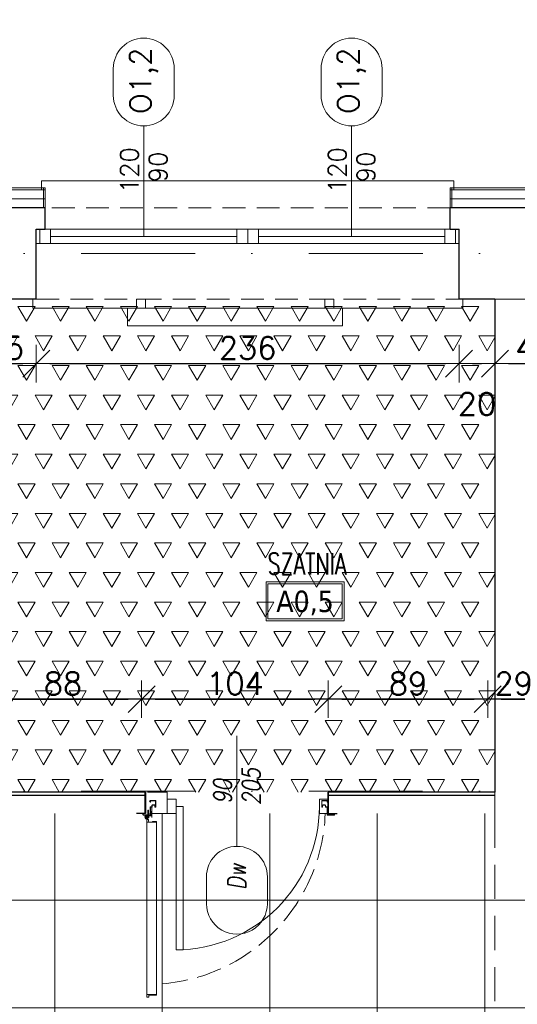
# Model space of a CAD drawing. Header units: millimetres. Extents: x 28291 to 177760, y -399809 to -170937.
# Tile 106 of 256: x 49240 to 49518, y -194758 to -194209. Entities that reach past the tile are written whole.
import ezdxf
from ezdxf.enums import TextEntityAlignment as Align

# ---------------------------------------------------------------- set-up
doc = ezdxf.new("R2010")
doc.units = ezdxf.units.MM
for name, pattern in [('CENTER', [0.6, 0.375, -0.075, 0.075, -0.075]), ('DASHDOT', [25.4, 12.7, -6.35, 0, -6.35]), ('HIDDEN', [9.525, 6.35, -3.175]), ('Hidden Line', [391.222223, 282.222223, -109])]:
    doc.linetypes.add(name, pattern=pattern)
doc.layers.get('0').update_dxf_attribs({"lineweight": 0})
for name, color, linetype, lineweight, true_color in [('!! 0_ Istn-okna - wymienione', 9, 'Continuous', 13, 0x808080), ('!! 0_Opis_okna - zrealizowane', 7, 'Continuous', 15, 0xb3b3b3), ('!! 1_tynk zewn nowy wykon.', 7, 'Continuous', 13, 0x949494), ('!! 2_remont ocieplenie wykon', 7, 'Continuous', 13, 0x949494)]:
    doc.layers.add(name, color=color, linetype=linetype, lineweight=lineweight, true_color=true_color)
for name, color, linetype, lineweight in [('!! 0_ Istn-sciany', 3, 'Continuous', 30), ('!! 0_ Istn-widok', 1, 'Continuous', 15), ('!! 0_Istn-cienka', 4, 'Continuous', 9), ('!! 0_Opis_pom', 9, 'Continuous', 13), ('!! 1_PROJ Sciany', 2, 'Continuous', 40), ('!! 2_Drzwi - nowe remont', 33, 'Continuous', 9), ('!! 2_drzwi opis', 151, 'Continuous', 9), ('!! 2_posadzki gres 2 - komu', 200, 'Continuous', 9), ('!! 2_posadzki winyle 1', 31, 'Continuous', 9), ('!! wymiary osi', 250, 'Continuous', 9), ('0-osie-liniA', 14, 'DASHDOT', 5)]:
    doc.layers.add(name, color=color, linetype=linetype, lineweight=lineweight)
doc.layers.add('!! 0_Istn-grzejniki', color=7, linetype='Continuous', lineweight=0, plot=False)
doc.layers.add('!! 2_WYBURZENIA DO REMONTU', color=7, linetype='Continuous', lineweight=0, true_color=0x4d4d4d, plot=False)
doc.styles.add('50', font='ROMANS.shx', dxfattribs={"width": 0.8, "height": 10})
doc.styles.add('ARCHETYP', font='romans.shx', dxfattribs={"height": 15})
doc.styles.add('ARIAL', font='tahoma.ttf')
doc.styles.add('TXT', font='simplex.shx')
doc.linetypes.add('ZIGZAG', pattern='A,0.00254,-5.08,[131,ltypeshp.shx,S=5.08,R=0,X=-5.08,Y=0],-10.16,[131,ltypeshp.shx,S=5.08,R=180,X=5.08,Y=0],-5.08', length=20.32254)
doc.dimstyles.new('DIM50', dxfattribs={"dimscale": 5, "dimtxt": 2.5, "dimasz": 1.5, "dimexe": 0, "dimexo": 0, "dimgap": 0.5, "dimtad": 1, "dimdec": 4, "dimrnd": 0.5, "dimdsep": 46, "dimtxsty": 'TXT', "dimblk1": 'TICK1', "dimblk2": 'TICK1', "dimsah": 1, "dimcen": 0, "dimse1": 1, "dimse2": 1, "dimclrd": 1, "dimclre": 7, "dimclrt": 9, "dimadec": 0, "dimazin": 0, "dimtfac": 1, "dimtdec": 4, "dimtmove": 2, "dimatfit": 3, "dimldrblk": 'TICK1', "dimfxl": 1, "dimtolj": 1, "dimarcsym": 0})

# ---------------------------------------------------------------- blocks, each defined once
blk = doc.blocks.new('BLOK OSI')
at = {"layer": '0-osie-liniA', "ltscale": 5}
for points in [[(48639.33021, -194402.0883), (55424.2848, -194402.0883)], [(48639.25763, -194702.0883), (55442.2848, -194702.0883)]]:
    blk.add_lwpolyline(points, dxfattribs=at)
blk = doc.blocks.new('zaw-dr-90-p')
at = {"color": 2, "linetype": 'CENTER', "ltscale": 0.2}
for p, q in [((12, 0), (-12, 0)), ((0, 12), (0, -12)), ((24.5, 24), (31, 24)), ((24.5, 19), (31, 19))]:
    blk.add_line(p, q, dxfattribs=at)
at = {"ltscale": 0.2}
for p, q in [((10, 12), (6.5, 12)), ((10, 0), (10, 6.5))]:
    blk.add_line(p, q, dxfattribs=at)
blk.add_lwpolyline([(0, 6.5), (23.5, 6.5, 0.414214), (28, 11), (28, 31), (24.5, 31), (24.5, 11, -0.414214), (23.5, 10), (0, 10, 4.561698), (7.6, 6.5), (4.9, 4.2)], format="xyb", dxfattribs=at)
blk.add_lwpolyline([(-0.2, -0.2), (-2.5, -0.2), (-2.5, 0.2), (-0.2, 0.2), (-0.2, 2.5), (0.2, 2.5), (0.2, 0.2), (2.8, 0.2), (2.8, -0.2), (0.2, -0.2), (0.2, -2.8), (-0.2, -2.8)], close=True)
blk.add_lwpolyline([(10, 10), (10, 39), (6.5, 39), (6.5, 10)], dxfattribs=at)
blk.add_circle((0, 0), 6.5, dxfattribs=at)
blk = doc.blocks.new('drzwi 90- sc 12')
for p, q in [((-13620.32, 20410.16), (-13620.32, 20313.77)), ((-13614.92, 20409.86), (-13620.32, 20409.86)), ((-13616.12, 20410.26), (-13620.22, 20410.26)), ((-13616.12, 20410.26), (-13620, 20410.26)), ((-13618.17, 20410.26), (-13616.22, 20410.26)), ((-13618.17, 20410.26), (-13616.22, 20410.26)), ((-13616.12, 20410.26), (-13616.12, 20411.46)), ((-13616.12, 20411.46), (-13615.02, 20411.46)), ((-13614.92, 20411.36), (-13614.92, 20313.77)), ((-13620.32, 20313.47), (-13620.32, 20317.97)), ((-13614.92, 20312.27), (-13614.92, 20317.97)), ((-13715.57, 20308.32), (-13715.57, 20308.56)), ((-13715.57, 20307.69), (-13715.57, 20308.56)), ((-13715.57, 20307.82), (-13715.57, 20308.56)), ((-13614.92, 20313.77), (-13620.32, 20313.77)), ((-13618.22, 20313.37), (-13620.22, 20313.37)), ((-13618.22, 20313.67), (-13618.22, 20313.37)), ((-13618.22, 20313.67), (-13616.42, 20313.67)), ((-13617.77, 20311.12), (-13617.77, 20305.72)), ((-13617.77, 20311.12), (-13617.77, 20305.72)), ((-13616.17, 20309.92), (-13617.37, 20309.92)), ((-13616.17, 20309.92), (-13616.17, 20311.02)), ((-13615.92, 20313.17), (-13615.92, 20312.17)), ((-13615.92, 20312.17), (-13615.02, 20312.17)), ((-13715.57, 20307.72), (-13715.37, 20307.72)), ((-13715.77, 20301.96), (-13716.27, 20301.96)), ((-13616.77, 20301.96), (-13616.27, 20301.96))]:
    blk.add_line(p, q)
for points in [[(-13665.27, 20284.96), (-13665.27, 20325.83)], [(-13615.57, 20309.64), (-13615.32, 20309.64), (-13615.32, 20309.82), (-13616.32, 20309.82), (-13616.32, 20309.64), (-13615.92, 20309.64)]]:
    blk.add_lwpolyline(points)
at = {"lineweight": 30}
for points in [[(-13716.27, 20308.92), (-13721.27, 20308.92)], [(-13716.27, 20308.92), (-13716.27, 20296.92)], [(-13614.27, 20308.92), (-13609.27, 20308.92)], [(-13614.27, 20308.92), (-13614.27, 20296.92)]]:
    blk.add_lwpolyline(points, dxfattribs=at)
at = {"ltscale": 0.2}
for points in [[(-13715.57, 20307.51), (-13715.57, 20309.48, 0.414214), (-13715.91, 20309.82), (-13719.43, 20309.82, 0.414214), (-13719.77, 20309.48), (-13719.77, 20308.92), (-13719.59, 20308.92), (-13719.59, 20309.48, -0.414214), (-13719.43, 20309.64), (-13716.97, 20309.64)], [(-13716.97, 20309.64), (-13715.91, 20309.64, -0.414214), (-13715.75, 20309.48), (-13715.75, 20307.51)], [(-13615.92, 20309.64), (-13616.63, 20309.64, 0.414214), (-13616.79, 20309.48), (-13616.79, 20305.58, -0.414214), (-13617.13, 20305.24), (-13617.58, 20305.24, 0.414214), (-13617.74, 20305.08), (-13617.74, 20304.48, -0.414214), (-13618.08, 20304.14), (-13619.26, 20304.14, -0.414214), (-13619.6, 20304.48), (-13619.6, 20305.15, 1), (-13619.79, 20305.15), (-13619.79, 20301.96, 0.414214), (-13619.63, 20301.8), (-13617.11, 20301.8, 0.414214), (-13616.95, 20301.96), (-13616.95, 20302.52), (-13616.77, 20302.52), (-13616.77, 20301.96, -0.414214), (-13617.11, 20301.62), (-13619.63, 20301.62, -0.414214), (-13619.97, 20301.96), (-13619.97, 20305.15, -1), (-13619.42, 20305.15), (-13619.42, 20304.48, 0.414214), (-13619.26, 20304.32), (-13618.08, 20304.32, 0.414214), (-13617.92, 20304.48), (-13617.92, 20305.08, -0.414214), (-13617.58, 20305.42), (-13617.13, 20305.42, 0.414214), (-13616.97, 20305.58), (-13616.97, 20309.48, -0.414214), (-13616.63, 20309.82), (-13613.11, 20309.82, -0.414214), (-13612.77, 20309.48), (-13612.77, 20308.92), (-13612.95, 20308.92), (-13612.95, 20309.48, 0.414214), (-13613.11, 20309.64), (-13615.57, 20309.64)], [(-13715.75, 20307.76), (-13715.75, 20305.58, 0.414214), (-13715.41, 20305.24), (-13714.96, 20305.24, -0.414214), (-13714.8, 20305.08), (-13714.8, 20304.48, 0.414214), (-13714.46, 20304.14), (-13713.28, 20304.14, 0.414214), (-13712.94, 20304.48), (-13712.94, 20305.15, -1), (-13712.75, 20305.15), (-13712.75, 20301.96, -0.414214), (-13712.91, 20301.8), (-13715.43, 20301.8, -0.414214), (-13715.59, 20301.96), (-13715.59, 20302.52), (-13715.77, 20302.52), (-13715.77, 20301.96, 0.414214), (-13715.43, 20301.62), (-13712.91, 20301.62, 0.414214), (-13712.57, 20301.96), (-13712.57, 20305.15, 1), (-13713.12, 20305.15), (-13713.12, 20304.48, -0.414214), (-13713.28, 20304.32), (-13714.46, 20304.32, -0.414214), (-13714.62, 20304.48), (-13714.62, 20305.08, 0.414214), (-13714.96, 20305.42), (-13715.41, 20305.42, -0.414214), (-13715.57, 20305.58), (-13715.57, 20307.64)]]:
    blk.add_lwpolyline(points, format="xyb", dxfattribs=at)
blk.add_lwpolyline([(-13616.79, 20308.82), (-13616.97, 20308.82), (-13616.97, 20307.42), (-13616.79, 20307.42)], close=True)
for centre, radius, start, end in [((-13620.22, 20410.16), 0.1, 90, 180), ((-13615.02, 20411.36), 0.1, 0, 90), ((-13620.22, 20313.47), 0.1, 180, 270), ((-13616.42, 20313.17), 0.5, 0, 90), ((-13616.27, 20311.02), 0.1, 0, 90), ((-13615.02, 20312.27), 0.1, 270, 0)]:
    blk.add_arc(centre, radius, start, end)
at = {"linetype": 'Hidden Line', "lineweight": 9, "ltscale": 0.05}
blk.add_arc((-13615.5, 20305.14), 99.12, 94.8005, 177.6944, dxfattribs=at)
at = {"xscale": 0.09999999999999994, "yscale": 0.09999999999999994, "zscale": 0.09999999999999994, "rotation": 180.0000000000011}
blk.add_blockref('zaw-dr-90-p', (-13614.92, 20310.92), dxfattribs=at)
blk = doc.blocks.new('1_ok-opis')
blk.add_line((0, 111.61), (0, 50))
for points in [[(-17, 128.61), (-17, 143.61)], [(17, 128.61), (17, 143.61)]]:
    blk.add_lwpolyline(points)
for centre, start, end in [((0, 143.61), 0, 180), ((0, 128.61), 180, 0)]:
    blk.add_arc(centre, 17, start, end)
at = {"style": 'ARCHETYP'}
for tag, height, rotation, p in [('NR', 12, 90, (0, 136.9)), ('NR', 12, 270, (0, 136.9)), ('SZEROKOŚĆ', 10, 90, (-8, 78.29)), ('SZEROKOŚĆ', 10, 270, (8, 78.29)), ('WYSOKOŚĆ', 10, 270, (-8, 78.29)), ('WYSOKOŚĆ', 10, 90, (8, 78.29))]:
    blk.add_attdef(tag, text='', height=height, rotation=rotation, dxfattribs=at).set_placement(p, align=Align.MIDDLE)
blk = doc.blocks.new('TICK1')
at = {"color": 2}
blk.add_line((-1, -1), (1, 1), dxfattribs=at)
at = {"color": 0}
for p, q in [((0, -1.4), (0, 1.4)), ((0, 0), (-1, 0))]:
    blk.add_line(p, q, dxfattribs=at)
blk = doc.blocks.new('*D2208')
at = {"layer": '!! wymiary osi', "color": 1, "lineweight": -2, "transparency": 16777216}
blk.add_line((48805.28, -193824.91), (48805.28, -194295.09), dxfattribs=at)
at = {"layer": 'DEFPOINTS', "color": 0, "transparency": 16777216}
for p in [(49809.21, -193817.41), (48805.28, -194302.59), (49809.21, -194302.59)]:
    blk.add_point(p, dxfattribs=at)
at = {"layer": '!! wymiary osi', "color": 1, "lineweight": -2, "transparency": 16777216, "xscale": 7.5, "yscale": 7.5, "zscale": 7.5}
for p, rotation in [((48805.28, -193817.41), 90), ((48805.28, -194302.59), 270)]:
    blk.add_blockref('TICK1', p, dxfattribs=dict(at, rotation=rotation))
at = {"layer": '!! wymiary osi', "color": 9, "transparency": 16777216, "insert": (48796.53, -194060), "char_height": 12.5, "attachment_point": 5, "rotation": 90, "style": 'TXT'}
blk.add_mtext('\\A1;485', dxfattribs=at)
blk = doc.blocks.new('*D2221')
at = {"layer": '!! wymiary osi', "color": 1, "lineweight": -2, "transparency": 16777216}
blk.add_line((48888.21, -193749.32), (49791.21, -193749.32), dxfattribs=at)
at = {"layer": 'DEFPOINTS', "color": 0, "transparency": 16777216}
for p in [(49798.71, -193749.32), (48880.71, -194277.59), (49798.71, -194277.59)]:
    blk.add_point(p, dxfattribs=at)
at = {"layer": '!! wymiary osi', "color": 1, "lineweight": -2, "transparency": 16777216, "xscale": 7.5, "yscale": 7.5, "zscale": 7.5, "rotation": 180}
blk.add_blockref('TICK1', (48880.71, -193749.32), dxfattribs=at)
at = {"layer": '!! wymiary osi', "color": 1, "lineweight": -2, "transparency": 16777216, "xscale": 7.5, "yscale": 7.5, "zscale": 7.5}
blk.add_blockref('TICK1', (49798.71, -193749.32), dxfattribs=at)
at = {"layer": '!! wymiary osi', "color": 9, "transparency": 16777216, "insert": (49339.71, -193740.57), "char_height": 12.5, "attachment_point": 5, "style": 'TXT'}
blk.add_mtext('\\A1;918', dxfattribs=at)
blk = doc.blocks.new('*D2230')
at = {"layer": '!! wymiary osi', "color": 1, "lineweight": -2, "transparency": 16777216}
blk.add_line((49228.21, -193779.13), (49498.21, -193779.13), dxfattribs=at)
at = {"layer": 'DEFPOINTS', "color": 0, "transparency": 16777216}
for p in [(49505.71, -193779.13), (49220.71, -194339.59), (49505.71, -194339.59)]:
    blk.add_point(p, dxfattribs=at)
at = {"layer": '!! wymiary osi', "color": 1, "lineweight": -2, "transparency": 16777216, "xscale": 7.5, "yscale": 7.5, "zscale": 7.5, "rotation": 180}
blk.add_blockref('TICK1', (49220.71, -193779.13), dxfattribs=at)
at = {"layer": '!! wymiary osi', "color": 1, "lineweight": -2, "transparency": 16777216, "xscale": 7.5, "yscale": 7.5, "zscale": 7.5}
blk.add_blockref('TICK1', (49505.71, -193779.13), dxfattribs=at)
at = {"layer": '!! wymiary osi', "color": 9, "transparency": 16777216, "insert": (49363.21, -193770.38), "char_height": 12.5, "attachment_point": 5, "style": 'TXT'}
blk.add_mtext('\\A1;285', dxfattribs=at)
blk = doc.blocks.new('*D2231')
at = {"layer": '!! wymiary osi', "color": 1, "lineweight": -2, "transparency": 16777216}
blk.add_line((49513.21, -193779.13), (49523.21, -193779.13), dxfattribs=at)
at = {"layer": 'DEFPOINTS', "color": 0, "transparency": 16777216}
for p in [(49530.71, -193779.13), (49505.71, -194339.59), (49530.71, -194339.59)]:
    blk.add_point(p, dxfattribs=at)
at = {"layer": '!! wymiary osi', "color": 1, "lineweight": -2, "transparency": 16777216, "xscale": 7.5, "yscale": 7.5, "zscale": 7.5, "rotation": 180}
blk.add_blockref('TICK1', (49505.71, -193779.13), dxfattribs=at)
at = {"layer": '!! wymiary osi', "color": 1, "lineweight": -2, "transparency": 16777216, "xscale": 7.5, "yscale": 7.5, "zscale": 7.5}
blk.add_blockref('TICK1', (49530.71, -193779.13), dxfattribs=at)
at = {"layer": '!! wymiary osi', "color": 9, "transparency": 16777216, "insert": (49518.21, -193769.13), "char_height": 12.5, "attachment_point": 5, "style": 'TXT'}
blk.add_mtext('\\A1;25', dxfattribs=at)
blk = doc.blocks.new('*D2261')
at = {"layer": '!! wymiary osi', "color": 1, "lineweight": -2, "transparency": 16777216}
blk.add_line((49228.21, -194587.79), (49301.03, -194587.79), dxfattribs=at)
at = {"layer": 'DEFPOINTS', "color": 0, "transparency": 16777216}
for p in [(49308.53, -194587.79), (49220.71, -194639.59), (49308.53, -194639.59)]:
    blk.add_point(p, dxfattribs=at)
at = {"layer": '!! wymiary osi', "color": 1, "lineweight": -2, "transparency": 16777216, "xscale": 7.5, "yscale": 7.5, "zscale": 7.5, "rotation": 180}
blk.add_blockref('TICK1', (49220.71, -194587.79), dxfattribs=at)
at = {"layer": '!! wymiary osi', "color": 1, "lineweight": -2, "transparency": 16777216, "xscale": 7.5, "yscale": 7.5, "zscale": 7.5}
blk.add_blockref('TICK1', (49308.53, -194587.79), dxfattribs=at)
at = {"layer": '!! wymiary osi', "color": 9, "transparency": 16777216, "insert": (49264.62, -194579.04), "char_height": 12.5, "attachment_point": 5, "style": 'TXT'}
blk.add_mtext('\\A1;88', dxfattribs=at)
blk = doc.blocks.new('*D2262')
at = {"layer": '!! wymiary osi', "color": 1, "lineweight": -2, "transparency": 16777216}
blk.add_line((49316.03, -194587.79), (49405.21, -194587.79), dxfattribs=at)
at = {"layer": 'DEFPOINTS', "color": 0, "transparency": 16777216}
for p in [(49412.71, -194587.79), (49308.53, -194639.59), (49412.71, -194639.59)]:
    blk.add_point(p, dxfattribs=at)
at = {"layer": '!! wymiary osi', "color": 1, "lineweight": -2, "transparency": 16777216, "xscale": 7.5, "yscale": 7.5, "zscale": 7.5, "rotation": 180}
blk.add_blockref('TICK1', (49308.53, -194587.79), dxfattribs=at)
at = {"layer": '!! wymiary osi', "color": 1, "lineweight": -2, "transparency": 16777216, "xscale": 7.5, "yscale": 7.5, "zscale": 7.5}
blk.add_blockref('TICK1', (49412.71, -194587.79), dxfattribs=at)
at = {"layer": '!! wymiary osi', "color": 9, "transparency": 16777216, "insert": (49360.62, -194579.04), "char_height": 12.5, "attachment_point": 5, "style": 'TXT'}
blk.add_mtext('\\A1;104', dxfattribs=at)
blk = doc.blocks.new('*D2263')
at = {"layer": '!! wymiary osi', "color": 1, "lineweight": -2, "transparency": 16777216}
blk.add_line((49420.21, -194587.79), (49494.2, -194587.79), dxfattribs=at)
at = {"layer": 'DEFPOINTS', "color": 0, "transparency": 16777216}
for p in [(49501.7, -194587.79), (49412.71, -194639.59), (49501.7, -194640.15)]:
    blk.add_point(p, dxfattribs=at)
at = {"layer": '!! wymiary osi', "color": 1, "lineweight": -2, "transparency": 16777216, "xscale": 7.5, "yscale": 7.5, "zscale": 7.5, "rotation": 180}
blk.add_blockref('TICK1', (49412.71, -194587.79), dxfattribs=at)
at = {"layer": '!! wymiary osi', "color": 1, "lineweight": -2, "transparency": 16777216, "xscale": 7.5, "yscale": 7.5, "zscale": 7.5}
blk.add_blockref('TICK1', (49501.7, -194587.79), dxfattribs=at)
at = {"layer": '!! wymiary osi', "color": 9, "transparency": 16777216, "insert": (49457.2, -194579.04), "char_height": 12.5, "attachment_point": 5, "style": 'TXT'}
blk.add_mtext('\\A1;89', dxfattribs=at)
blk = doc.blocks.new('*D2264')
at = {"layer": '!! wymiary osi', "color": 1, "lineweight": -2, "transparency": 16777216}
blk.add_line((49509.2, -194587.79), (49523.21, -194587.79), dxfattribs=at)
at = {"layer": 'DEFPOINTS', "color": 0, "transparency": 16777216}
for p in [(49530.71, -194587.79), (49501.7, -194640.15), (49530.71, -194639.59)]:
    blk.add_point(p, dxfattribs=at)
at = {"layer": '!! wymiary osi', "color": 1, "lineweight": -2, "transparency": 16777216, "xscale": 7.5, "yscale": 7.5, "zscale": 7.5, "rotation": 180}
blk.add_blockref('TICK1', (49501.7, -194587.79), dxfattribs=at)
at = {"layer": '!! wymiary osi', "color": 1, "lineweight": -2, "transparency": 16777216, "xscale": 7.5, "yscale": 7.5, "zscale": 7.5}
blk.add_blockref('TICK1', (49530.71, -194587.79), dxfattribs=at)
at = {"layer": '!! wymiary osi', "color": 9, "transparency": 16777216, "insert": (49516.2, -194579.04), "char_height": 12.5, "attachment_point": 5, "style": 'TXT'}
blk.add_mtext('\\A1;29', dxfattribs=at)
blk = doc.blocks.new('*D2272')
at = {"layer": '!! wymiary osi', "color": 1, "lineweight": -2, "transparency": 16777216}
blk.add_line((50097.21, -194587.79), (49231.21, -194587.79), dxfattribs=at)
at = {"layer": 'DEFPOINTS', "color": 0, "transparency": 16777216}
for p in [(49223.71, -194587.79), (50104.71, -194639.09), (49223.71, -195576.34)]:
    blk.add_point(p, dxfattribs=at)
at = {"layer": '!! wymiary osi', "color": 1, "lineweight": -2, "transparency": 16777216, "xscale": 7.5, "yscale": 7.5, "zscale": 7.5, "rotation": 180}
blk.add_blockref('TICK1', (49223.71, -194587.79), dxfattribs=at)
at = {"layer": '!! wymiary osi', "color": 1, "lineweight": -2, "transparency": 16777216, "xscale": 7.5, "yscale": 7.5, "zscale": 7.5}
blk.add_blockref('TICK1', (50104.71, -194587.79), dxfattribs=at)
at = {"layer": '!! wymiary osi', "color": 9, "transparency": 16777216, "insert": (49664.21, -194579.04), "char_height": 12.5, "attachment_point": 5, "style": 'TXT'}
blk.add_mtext('\\A1;881', dxfattribs=at)
blk = doc.blocks.new('*D2370')
at = {"layer": '!! wymiary osi', "color": 1, "lineweight": -2, "transparency": 16777216}
blk.add_line((49222.21, -194400.59), (49242.21, -194400.59), dxfattribs=at)
at = {"layer": 'DEFPOINTS', "color": 0, "transparency": 16777216}
for p in [(49214.71, -194364.59), (49249.71, -194364.59), (49249.71, -194400.59)]:
    blk.add_point(p, dxfattribs=at)
at = {"layer": '!! wymiary osi', "color": 1, "lineweight": -2, "transparency": 16777216, "xscale": 7.5, "yscale": 7.5, "zscale": 7.5, "rotation": 180}
blk.add_blockref('TICK1', (49214.71, -194400.59), dxfattribs=at)
at = {"layer": '!! wymiary osi', "color": 1, "lineweight": -2, "transparency": 16777216, "xscale": 7.5, "yscale": 7.5, "zscale": 7.5}
blk.add_blockref('TICK1', (49249.71, -194400.59), dxfattribs=at)
at = {"layer": '!! wymiary osi', "color": 9, "transparency": 16777216, "insert": (49232.21, -194391.84), "char_height": 12.5, "attachment_point": 5, "style": 'TXT'}
blk.add_mtext('\\A1;35', dxfattribs=at)
blk = doc.blocks.new('*D2371')
at = {"layer": '!! wymiary osi', "color": 1, "lineweight": -2, "transparency": 16777216}
blk.add_line((49257.21, -194400.59), (49478.21, -194400.59), dxfattribs=at)
at = {"layer": 'DEFPOINTS', "color": 0, "transparency": 16777216}
for p in [(49249.71, -194364.59), (49485.71, -194364.59), (49485.71, -194400.59)]:
    blk.add_point(p, dxfattribs=at)
at = {"layer": '!! wymiary osi', "color": 1, "lineweight": -2, "transparency": 16777216, "xscale": 7.5, "yscale": 7.5, "zscale": 7.5, "rotation": 180}
blk.add_blockref('TICK1', (49249.71, -194400.59), dxfattribs=at)
at = {"layer": '!! wymiary osi', "color": 1, "lineweight": -2, "transparency": 16777216, "xscale": 7.5, "yscale": 7.5, "zscale": 7.5}
blk.add_blockref('TICK1', (49485.71, -194400.59), dxfattribs=at)
at = {"layer": '!! wymiary osi', "color": 9, "transparency": 16777216, "insert": (49367.71, -194391.84), "char_height": 12.5, "attachment_point": 5, "style": 'TXT'}
blk.add_mtext('\\A1;236', dxfattribs=at)
blk = doc.blocks.new('*D2372')
at = {"layer": '!! wymiary osi', "color": 1, "lineweight": -2, "transparency": 16777216}
blk.add_line((49493.21, -194400.59), (49498.21, -194400.59), dxfattribs=at)
at = {"layer": 'DEFPOINTS', "color": 0, "transparency": 16777216}
for p in [(49485.71, -194364.59), (49505.71, -194364.59), (49505.71, -194400.59)]:
    blk.add_point(p, dxfattribs=at)
at = {"layer": '!! wymiary osi', "color": 1, "lineweight": -2, "transparency": 16777216, "xscale": 7.5, "yscale": 7.5, "zscale": 7.5, "rotation": 180}
blk.add_blockref('TICK1', (49485.71, -194400.59), dxfattribs=at)
at = {"layer": '!! wymiary osi', "color": 1, "lineweight": -2, "transparency": 16777216, "xscale": 7.5, "yscale": 7.5, "zscale": 7.5}
blk.add_blockref('TICK1', (49505.71, -194400.59), dxfattribs=at)
at = {"layer": '!! wymiary osi', "color": 9, "transparency": 16777216, "insert": (49495.71, -194423.09), "char_height": 12.5, "attachment_point": 5, "style": 'TXT'}
blk.add_mtext('\\A1;20', dxfattribs=at)
blk = doc.blocks.new('*D2373')
at = {"layer": '!! wymiary osi', "color": 1, "lineweight": -2, "transparency": 16777216}
blk.add_line((49513.21, -194400.59), (49542.21, -194400.59), dxfattribs=at)
at = {"layer": 'DEFPOINTS', "color": 0, "transparency": 16777216}
for p in [(49505.71, -194364.59), (49549.71, -194364.59), (49549.71, -194400.59)]:
    blk.add_point(p, dxfattribs=at)
at = {"layer": '!! wymiary osi', "color": 1, "lineweight": -2, "transparency": 16777216, "xscale": 7.5, "yscale": 7.5, "zscale": 7.5, "rotation": 180}
blk.add_blockref('TICK1', (49505.71, -194400.59), dxfattribs=at)
at = {"layer": '!! wymiary osi', "color": 1, "lineweight": -2, "transparency": 16777216, "xscale": 7.5, "yscale": 7.5, "zscale": 7.5}
blk.add_blockref('TICK1', (49549.71, -194400.59), dxfattribs=at)
at = {"layer": '!! wymiary osi', "color": 9, "transparency": 16777216, "insert": (49527.71, -194391.84), "char_height": 12.5, "attachment_point": 5, "style": 'TXT'}
blk.add_mtext('\\A1;44', dxfattribs=at)

msp = doc.modelspace()

# ---------------------------------------------------------------- hatches: boundary and pattern name
at = {"layer": '!! 2_posadzki gres 2 - komu', "linetype": 'Continuous'}
h = msp.add_hatch(dxfattribs=at)
h.set_pattern_fill('_USER', color=256, scale=60, double=1, pattern_type=0)
h.set_pattern_definition([(0, (0, 0), (0, 60), []), (90, (0, 0), (-60, 4e-15), [])])
h.paths.add_polyline_path([(50104.71142, -194926.5883), (50104.71142, -194651.5883), (48942.71142, -194651.5883), (48942.71142, -194908.5883), (49023.71142, -194908.5883), (49023.71142, -194926.5883), (49229.71142, -194926.5883), (49229.71142, -195574.5883), (49505.71142, -195574.5883), (49505.71142, -194926.5883), (49562.71142, -194926.5883), (49562.71142, -194908.5883), (49624.71142, -194908.5883), (49624.71142, -194926.5883)])
at = {"layer": '!! 2_posadzki winyle 1'}
h = msp.add_hatch(dxfattribs=at)
h.set_pattern_fill('TRIANG', color=256, scale=2, style=0)
h.paths.add_polyline_path([(49220.71142, -194364.5883), (49505.71142, -194364.5883), (49505.71142, -194639.5883), (49220.71142, -194639.5883)])

# ---------------------------------------------------------------- linework, layer by layer
at = {"layer": '!! 0_ Istn-okna - wymienione'}
for points in [[(49249.71142, -194325.5883), (49485.71142, -194325.5883)], [(49257.71142, -194329.5883), (49361.71142, -194329.5883)], [(49373.71142, -194329.5883), (49477.71142, -194329.5883)], [(49249.71142, -194333.5883), (49485.71142, -194333.5883)]]:
    msp.add_lwpolyline(points, dxfattribs=at)
for points in [[(49251.71142, -194325.5883), (49257.71142, -194325.5883), (49257.71142, -194333.5883), (49251.71142, -194333.5883)], [(49361.71142, -194325.5883), (49367.71142, -194325.5883), (49367.71142, -194333.5883), (49361.71142, -194333.5883)], [(49367.71142, -194325.5883), (49373.71142, -194325.5883), (49373.71142, -194333.5883), (49367.71142, -194333.5883)], [(49477.71142, -194325.5883), (49483.71142, -194325.5883), (49483.71142, -194333.5883), (49477.71142, -194333.5883)]]:
    msp.add_lwpolyline(points, close=True, dxfattribs=at)
at = {"layer": '!! 0_ Istn-sciany'}
msp.add_line((49505.71142, -194364.5883), (49505.71142, -194639.5883), dxfattribs=at)
for points in [[(49254.71142, -194313.5883), (49180.71142, -194313.5883)], [(49254.71142, -194325.5883), (49254.71142, -194313.5883)], [(49554.71142, -194313.5883), (49480.71142, -194313.5883)], [(49480.71142, -194325.5883), (49480.71142, -194313.5883)], [(49249.71142, -194325.5883), (49254.71142, -194325.5883)], [(49249.71142, -194364.5883), (49249.71142, -194325.5883)], [(49480.71142, -194325.5883), (49485.71142, -194325.5883)], [(49485.71142, -194364.5883), (49485.71142, -194325.5883)], [(49249.71142, -194364.5883), (49220.71142, -194364.5883)], [(49505.71142, -194364.5883), (49485.71142, -194364.5883)], [(49310.71142, -194639.5883), (49220.71142, -194639.5883)], [(49505.71142, -194639.5883), (49412.71142, -194639.5883)], [(49412.71142, -194639.5883), (49412.71142, -194651.5883)], [(49310.71142, -194641.5883), (49220.71142, -194641.5883)], [(49505.71142, -194641.5883), (49412.71142, -194641.5883)]]:
    msp.add_lwpolyline(points, dxfattribs=at)
at = {"layer": '!! 0_ Istn-widok'}
for points in [[(49482.71142, -194298.5883), (49252.71142, -194298.5883)], [(49252.71142, -194303.5883), (49252.71142, -194298.5883)], [(49482.71142, -194303.5883), (49482.71142, -194298.5883)], [(49247.71142, -194364.5883), (49247.71142, -194369.5883)], [(49487.71142, -194364.5883), (49487.71142, -194369.5883)], [(49505.71142, -194364.5883), (49530.71142, -194364.5883)], [(49247.71142, -194369.5883), (49487.71142, -194369.5883)], [(49505.71142, -194639.5883), (49505.71142, -194651.5883)]]:
    msp.add_lwpolyline(points, dxfattribs=at)
at = {"layer": '!! 0_ Istn-widok', "linetype": 'HIDDEN', "ltscale": 3}
msp.add_lwpolyline([(49505.71142, -194651.5883), (49505.71142, -194926.5883)], dxfattribs=at)
at = {"layer": '!! 0_Istn-cienka', "linetype": 'HIDDEN', "ltscale": 2}
for points in [[(49480.71142, -194313.5883), (49254.71142, -194313.5883)], [(49249.71142, -194364.5883), (49485.71142, -194364.5883)]]:
    msp.add_lwpolyline(points, dxfattribs=at)
at = {"layer": '!! 0_Istn-grzejniki'}
msp.add_lwpolyline([(49415.71142, -194364.5883), (49415.71142, -194369.5883), (49420.71142, -194369.5883), (49420.71142, -194379.5883), (49300.71142, -194379.5883), (49300.71142, -194369.5883), (49305.71142, -194369.5883), (49305.71142, -194364.5883), (49310.71142, -194364.5883), (49310.71142, -194369.5883), (49410.71142, -194369.5883), (49410.71142, -194364.5883)], close=True, dxfattribs=at)
at = {"layer": '!! 0_Opis_pom', "ltscale": 0.7}
for points in [[(49377.95914, -194544.07455), (49421.47914, -194544.07455), (49421.47914, -194522.31455), (49377.95914, -194522.31455)], [(49379.04714, -194542.98655), (49420.39114, -194542.98655), (49420.39114, -194523.40255), (49379.04714, -194523.40255)]]:
    msp.add_lwpolyline(points, close=True, dxfattribs=at)
at = {"layer": '!! 1_PROJ Sciany'}
msp.add_lwpolyline([(49310.71142, -194651.5883), (49310.71142, -194639.5883)], dxfattribs=at)
at = {"layer": '!! 1_tynk zewn nowy wykon.'}
for points in [[(49254.71142, -194302.5883), (49180.71142, -194302.5883)], [(49254.71142, -194303.5883), (49180.71142, -194303.5883)], [(49253.71142, -194302.5883), (49253.71142, -194313.5883)], [(49254.71142, -194302.5883), (49254.71142, -194313.5883)], [(49554.71142, -194302.5883), (49480.71142, -194302.5883)], [(49480.71142, -194302.5883), (49480.71142, -194313.5883)], [(49554.71142, -194303.5883), (49480.71142, -194303.5883)], [(49481.71142, -194302.5883), (49481.71142, -194313.5883)]]:
    msp.add_lwpolyline(points, dxfattribs=at)
at = {"layer": '!! 2_remont ocieplenie wykon', "linetype": 'ZIGZAG', "ltscale": 0.75}
for points in [[(49254.71142, -194308.5883), (49180.71142, -194308.5883)], [(49554.71142, -194308.5883), (49480.71142, -194308.5883)]]:
    msp.add_lwpolyline(points, dxfattribs=at)
at = {"layer": '!! 2_WYBURZENIA DO REMONTU'}
for points in [[(49322.71142, -194639.5883), (49311.80137, -194639.5883)], [(49322.71142, -194639.5883), (49322.71142, -194651.5883)], [(49322.71142, -194651.5883), (49312.8541, -194651.5883)]]:
    msp.add_lwpolyline(points, dxfattribs=at)
for points in [[(49327.71142, -194643.5883), (49322.71142, -194643.5883), (49322.71142, -194651.5883), (49327.71142, -194651.5883)], [(49407.71142, -194643.5883), (49412.71142, -194643.5883), (49412.71142, -194651.5883), (49407.71142, -194651.5883)], [(49331.71142, -194727.5883), (49331.71142, -194647.5883), (49327.71142, -194647.5883), (49327.71142, -194727.5883)]]:
    msp.add_lwpolyline(points, close=True, dxfattribs=at)
msp.add_arc((49327.71142, -194647.5883), 80, 270, 360, dxfattribs=at)

# ---------------------------------------------------------------- block references
at = {"layer": '!! 0_ Istn-sciany'}
msp.add_blockref('BLOK OSI', (0, 63), dxfattribs=at)
at = {"layer": '!! 0_Opis_okna - zrealizowane'}
ref = msp.add_blockref('1_ok-opis', (49309.71142, -194379.5883), dxfattribs=at)
ref.add_attrib('WYSOKOŚĆ', '90', dxfattribs={"layer": '0', "height": 10, "rotation": 90, "style": 'ARCHETYP'}).set_placement((49317.71142, -194290.86789), align=Align.MIDDLE)
ref.add_attrib('SZEROKOŚĆ', '120', dxfattribs={"layer": '0', "height": 10, "rotation": 90, "style": 'ARCHETYP'}).set_placement((49301.71142, -194292.64135), align=Align.MIDDLE)
ref.add_attrib('NR', 'O1,2', dxfattribs={"layer": '0', "height": 12, "rotation": 90, "style": 'ARCHETYP'}).set_placement((49309.71142, -194242.68686), align=Align.MIDDLE)
ref = msp.add_blockref('1_ok-opis', (49425.71142, -194379.5883), dxfattribs=at)
ref.add_attrib('WYSOKOŚĆ', '90', dxfattribs={"layer": '0', "height": 10, "rotation": 90, "style": 'ARCHETYP'}).set_placement((49433.71142, -194290.86789), align=Align.MIDDLE)
ref.add_attrib('SZEROKOŚĆ', '120', dxfattribs={"layer": '0', "height": 10, "rotation": 90, "style": 'ARCHETYP'}).set_placement((49417.71142, -194292.64135), align=Align.MIDDLE)
ref.add_attrib('NR', 'O1,2', dxfattribs={"layer": '0', "height": 12, "rotation": 90, "style": 'ARCHETYP'}).set_placement((49425.71142, -194242.68686), align=Align.MIDDLE)
at = {"layer": '!! 2_Drzwi - nowe remont', "rotation": 180}
msp.add_blockref('drzwi 90- sc 12', (35696.4418, -174342.66396), dxfattribs=at)
at = {"layer": '!! 2_drzwi opis'}
ref = msp.add_blockref('1_ok-opis', (49361.71146, -194558.28268), dxfattribs=dict(at, rotation=180.0000036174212))
ref.add_attrib('WYSOKOŚĆ', '90 ', dxfattribs={"layer": '0', "height": 10, "rotation": 90.0000036, "style": '50', "oblique": 10, "width": 0.8}).set_placement((49353.71146, -194636.57353), align=Align.MIDDLE)
ref.add_attrib('SZEROKOŚĆ', '205', dxfattribs={"layer": '0', "height": 10, "rotation": 90.0000036, "style": '50', "oblique": 10, "width": 0.8}).set_placement((49369.71146, -194636.57353), align=Align.MIDDLE)
ref.add_attrib('NR', 'Dw', dxfattribs={"layer": '0', "height": 10, "rotation": 90.0000036, "style": '50', "oblique": 10, "width": 0.8}).set_placement((49361.71147, -194686.89393), align=Align.MIDDLE)

# ---------------------------------------------------------------- texts
at = {"layer": '!! 0_Opis_pom', "ltscale": 0.7, "style": 'TXT', "width": 0.7}
msp.add_text('SZATNIA', height=12, dxfattribs=at).set_placement((49400.83428, -194518.26824), align=Align.CENTER)
at = {"layer": '!! 0_Opis_pom', "ltscale": 0.7, "style": 'ARIAL'}
msp.add_attdef('A0,5', text='', height=11.968, dxfattribs=at).set_placement((49399.71914, -194533.19455), align=Align.MIDDLE_CENTER)

# ---------------------------------------------------------------- dimensions: what is measured, and where the dimension line sits
at = {"layer": '!! wymiary osi'}
for base, p1, p2, picture, middle in [((49798.71142, -193749.32362), (48880.71142, -194277.5883), (49798.71142, -194277.58831), '*D2221', (49339.71142, -193740.57362)), ((49530.71142, -193779.12584), (49505.71142, -194339.5883), (49530.71142, -194339.5883), '*D2231', (49518.21142, -193769.12584)), ((49505.71142, -193779.12584), (49220.71142, -194339.5883), (49505.71142, -194339.5883), '*D2230', (49363.21142, -193770.37584)), ((49249.71142, -194400.5871), (49214.71142, -194364.5883), (49249.71142, -194364.5883), '*D2370', (49232.21142, -194391.8371)), ((49485.71142, -194400.5871), (49249.71142, -194364.5883), (49485.71142, -194364.5883), '*D2371', (49367.71142, -194391.8371)), ((49505.71142, -194400.5871), (49485.71142, -194364.5883), (49505.71142, -194364.5883), '*D2372', (49495.71142, -194423.0871)), ((49549.71142, -194400.5871), (49505.71142, -194364.5883), (49549.71142, -194364.5883), '*D2373', (49527.71142, -194391.8371)), ((49308.53316, -194587.78872), (49220.71142, -194639.5883), (49308.53316, -194639.5883), '*D2261', (49264.62229, -194579.03872)), ((49223.71142, -194587.78872), (50104.71142, -194639.0883), (49223.71142, -195576.33887), '*D2272', (49664.21142, -194579.03872)), ((49412.7115, -194587.78872), (49308.53316, -194639.5883), (49412.7115, -194639.5883), '*D2262', (49360.62233, -194579.03872)), ((49501.69813, -194587.78872), (49412.7115, -194639.5883), (49501.69813, -194640.15021), '*D2263', (49457.20481, -194579.03872)), ((49530.71142, -194587.78872), (49501.69813, -194640.15021), (49530.71142, -194639.5883), '*D2264', (49516.20478, -194579.03872))]:
    dim = msp.add_linear_dim(base=base, p1=p1, p2=p2, dimstyle='DIM50', dxfattribs=at)
    dim.commit()
    dim.dimension.update_dxf_attribs({"geometry": picture, "text_midpoint": middle})
dim = msp.add_linear_dim(base=(48805.275204, -194302.588303), p1=(49809.211424, -193817.41105), p2=(49809.211424, -194302.588303), angle=90, dimstyle='DIM50', dxfattribs=at)
dim.commit()
dim.dimension.update_dxf_attribs({"geometry": '*D2208', "text_midpoint": (48796.525204, -194059.999676)})

doc.saveas('drawing.dxf')
